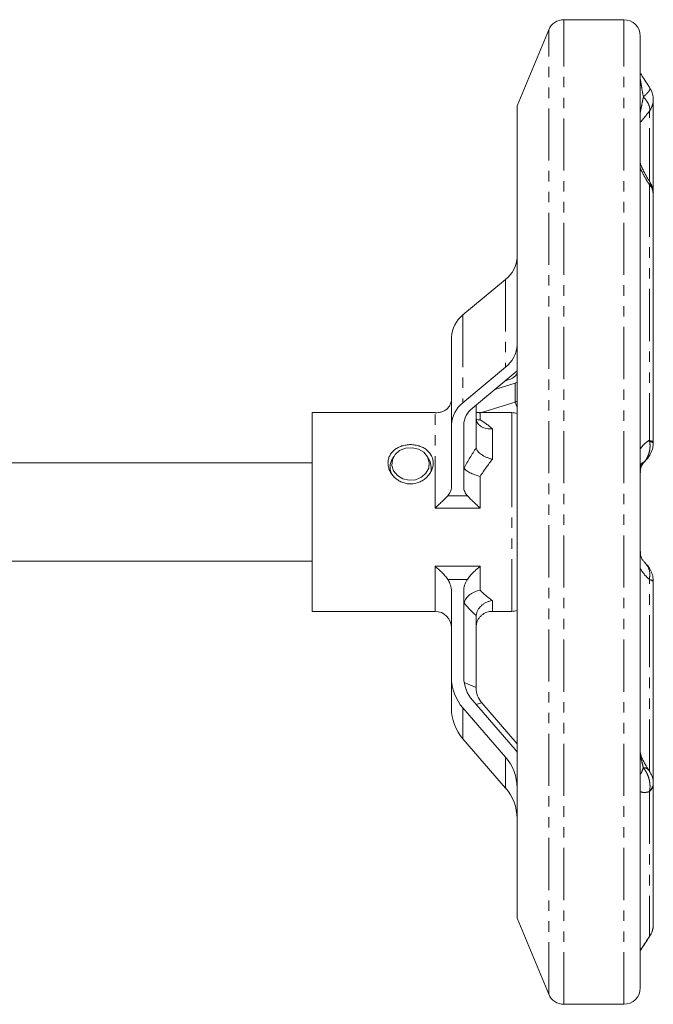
# Model space of a CAD drawing. Header units: millimetres. Extents: x 32 to 423, y -6 to 466.
# Tile 8 of 9: x 154 to 231, y 343 to 463. Entities that reach past the tile are written whole.
import ezdxf

# ---------------------------------------------------------------- set-up
doc = ezdxf.new("R2010")
doc.units = ezdxf.units.MM
doc.linetypes.add('PHANTOM', pattern=[12.7, 6.35, -1.27, 1.27, -1.27, 1.27, -1.27])

msp = doc.modelspace()

# ---------------------------------------------------------------- linework, layer by layer
at = {"color": 7, "linetype": 'Continuous', "lineweight": 15}
for p, q in [((227.86, 463.09), (220.55, 463.09)), ((218.7, 461.86), (214.86, 452.58)), ((229.86, 345.09), (229.86, 461.09)), ((229.9, 455.65), (229.86, 455.65)), ((214.86, 353.6), (214.86, 452.58)), ((231.44, 441.86), (231.44, 453.38)), ((229.9, 451.89), (229.86, 451.89)), ((231.42, 441.86), (231.43, 441.98)), ((231.44, 411.58), (231.44, 441.86)), ((214.86, 440.45), (214.84, 440.45)), ((214.84, 440.45), (214.84, 429.76)), ((213.44, 431.44), (208.25, 427.1)), ((214.84, 429.76), (214.86, 429.76)), ((214.84, 423.46), (214.84, 429.76)), ((206.84, 424.4), (206.84, 413.71)), ((213.44, 420.75), (208.25, 416.41)), ((214.59, 420.08), (209.39, 415.74)), ((214.84, 420.3), (214.59, 420.08)), ((214.84, 420.09), (214.84, 420.3)), ((214.59, 418.81), (212.14, 418.03)), ((213.44, 419.07), (213.34, 419.04)), ((214.86, 418.9), (214.59, 418.81)), ((214.59, 416.49), (210.52, 415.2)), ((214.86, 416.59), (214.59, 416.49)), ((204.85, 415.2), (189.86, 415.2)), ((189.86, 390.98), (189.86, 415.2)), ((209.84, 416.11), (209.84, 411.05)), ((214.2, 415.2), (209.84, 415.2)), ((206.84, 413.71), (206.84, 406.13)), ((208.34, 413.71), (208.34, 406.13)), ((231.43, 411.49), (231.44, 411.65)), ((199.84, 409.89), (199.66, 409.59)), ((204.06, 409.59), (203.87, 409.89)), ((189.86, 409.09), (152.36, 409.09)), ((199.36, 408.56), (199.36, 408.12)), ((204.36, 408.11), (204.36, 408.56)), ((152.36, 397.09), (189.86, 397.09)), ((231.44, 394.53), (231.44, 394.69)), ((231.44, 369.94), (231.44, 394.6)), ((206.84, 382.94), (206.84, 393.4)), ((208.34, 382.94), (208.34, 393.4)), ((189.86, 390.98), (204.84, 390.98)), ((209.84, 381.69), (209.84, 390.27)), ((211.55, 390.98), (214.2, 390.98)), ((206.84, 382.94), (206.84, 379.18)), ((213.44, 373.22), (208.25, 379.21)), ((214.59, 374.15), (209.39, 380.14)), ((214.86, 374.84), (210.54, 379.82)), ((213.44, 369.45), (208.25, 375.44)), ((214.86, 373.82), (214.59, 374.15)), ((231.44, 352.8), (231.44, 369.96)), ((214.84, 369.48), (214.84, 360.79)), ((214.86, 360.79), (214.84, 360.79)), ((214.84, 360.79), (214.84, 357.02)), ((214.84, 357.02), (214.86, 357.02)), ((214.86, 353.6), (218.7, 344.32)), ((220.55, 343.09), (227.86, 343.09))]:
    msp.add_line(p, q, dxfattribs=at)
at = {"color": 8, "linetype": 'PHANTOM', "lineweight": 0}
for p, q in [((220.55, 343.09), (220.55, 463.09)), ((227.86, 343.09), (227.86, 463.09)), ((218.7, 344.32), (218.7, 461.86)), ((230.97, 443.51), (230.97, 451.93)), ((230.97, 442.97), (230.97, 411.83)), ((213.44, 431.44), (213.44, 420.75)), ((208.25, 427.1), (208.25, 416.41)), ((214.59, 418.81), (214.59, 416.49)), ((214.59, 416.49), (214.86, 415.84)), ((214.2, 409.06), (214.2, 415.2)), ((204.84, 403.56), (204.84, 415.18)), ((210.34, 415.18), (210.34, 414.32)), ((211.84, 413.24), (211.84, 409.53)), ((214.2, 390.98), (214.2, 409.06)), ((210.34, 407.43), (210.34, 403.56)), ((206.39, 405.06), (208.79, 405.06)), ((210.34, 403.56), (204.84, 403.56)), ((204.84, 396.47), (210.34, 396.47)), ((204.84, 390.98), (204.84, 396.47)), ((210.34, 396.47), (210.34, 393.56)), ((208.79, 394.87), (206.39, 394.87)), ((230.97, 371.47), (230.97, 394.84)), ((211.84, 392.3), (211.84, 390.99)), ((209.84, 381.69), (208.39, 382.32)), ((208.25, 379.21), (208.25, 375.44)), ((210.54, 379.82), (209.83, 379.64)), ((213.44, 373.22), (213.44, 369.45)), ((230.97, 369.01), (230.97, 351.36))]:
    msp.add_line(p, q, dxfattribs=at)
at = {"color": 7, "linetype": 'Continuous', "lineweight": 15, "flags": 128}
for points in [[(214.84, 420.09), (214.82, 419.95), (214.75, 419.82), (214.64, 419.68), (214.48, 419.55), (214.28, 419.42), (214.04, 419.29), (213.76, 419.18), (213.44, 419.07)], [(200.91, 407.14), (201.68, 406.97), (202.47, 407.03), (203.18, 407.33), (203.74, 407.82), (204.07, 408.45), (204.13, 409.14), (203.92, 409.81), (203.46, 410.37), (202.81, 410.76), (202.04, 410.93), (201.25, 410.87), (200.53, 410.57), (199.98, 410.08), (199.65, 409.45), (199.58, 408.76), (199.79, 408.1), (200.26, 407.53), (200.91, 407.14)], [(204.36, 408.56), (204.24, 409.23), (204.06, 409.59)]]:
    msp.add_lwpolyline(points, dxfattribs=at)
at = {"color": 8, "linetype": 'PHANTOM', "lineweight": 0, "flags": 128}
for points in [[(230.97, 411.83), (231.17, 411.77), (231.32, 411.71), (231.41, 411.65), (231.44, 411.58)], [(230.97, 394.87), (231.17, 394.83), (231.32, 394.79), (231.41, 394.74), (231.44, 394.69), (231.44, 394.69)], [(231.44, 394.6), (231.41, 394.66), (231.32, 394.72), (231.17, 394.78), (230.97, 394.84)]]:
    msp.add_lwpolyline(points, dxfattribs=at)
at = {"color": 7, "linetype": 'Continuous', "lineweight": 15}
for centre, radius, start, end in [((220.55, 461.09), 2, 90, 157.5), ((227.86, 461.09), 2, 0, 90), ((228.97, 453.39), 2.47, 323.9614, 11.8272), ((229.82, 441.83), 1.62, 1.1135, 44.9743), ((211.27, 434.28), 3.57, 307.3103, 357.8351), ((210.41, 424.26), 3.57, 127.31, 177.8354), ((211.27, 423.59), 3.57, 307.31, 357.8354), ((210.41, 413.57), 3.57, 127.3104, 177.8352), ((211.02, 413.61), 2.68, 127.3101, 177.8358), ((214.2, 413.2), 2, 70.8418, 90), ((201.29, 408.56), 1.93, 147.8015, 208.6121), ((204.84, 388.98), 2, 0, 90), ((214.2, 392.98), 2, 270, 289.1582), ((212.54, 382.95), 5.7, 180.1218, 221.0913), ((212.62, 382.95), 4.27, 180.1214, 221.0915), ((212.69, 381.69), 2.85, 180.122, 221.0912), ((212.54, 379.19), 5.7, 180.1218, 221.0913), ((209.14, 369.47), 5.7, 0.1221, 41.091), ((209.14, 365.71), 5.7, 0.1221, 41.091), ((229, 352.8), 2.44, 323.7214, 359.9629), ((228.98, 352.79), 2.46, 324.9537, 349.8066), ((227.86, 345.09), 2, 270, 0), ((220.55, 345.09), 2, 202.5, 270)]:
    msp.add_arc(centre, radius, start, end, dxfattribs=at)
at = {"color": 8, "linetype": 'PHANTOM', "lineweight": 0}
for centre, radius, start, end in [((229, 453.38), 2.44, 323.7131, 0.5621), ((229.78, 441.89), 1.67, 3.1632, 42.9681), ((231, 411.1), 0.583, 41.4204, 90.8559), ((230.15, 370.01), 1.29, 309.3104, 357.6725), ((230.23, 370.07), 1.21, 309.1065, 359.5011)]:
    msp.add_arc(centre, radius, start, end, dxfattribs=at)
for centre, major_axis, ratio, start_param, end_param in [((213.59, 403.09), (-6.88, 11.84), 0.369052, 5.495446, 5.689321), ((211.86, 403.8), (6.64, 13.93), 0.338491, 1.202767, 1.395014), ((213.59, 403.09), (6.88, 11.84), 0.369052, 1.221425, 1.4153), ((213.59, 403.09), (-3.38, 11.93), 0.621411, 2.302748, 2.496624), ((211.86, 402.84), (-2.92, 14.02), 0.542522, 2.334089, 2.526336), ((213.59, 403.09), (3.38, 11.93), 0.621411, 3.316024, 3.352876)]:
    msp.add_ellipse(centre, major_axis=major_axis, ratio=ratio, start_param=start_param, end_param=end_param, dxfattribs=at)
at = {"color": 7, "linetype": 'Continuous', "lineweight": 15}
for points, knots in [([(231.02, 454.77), (230.94, 454.9), (230.67, 455.3), (230.3, 455.87), (229.99, 456.36), (229.89, 456.52), (229.88, 456.54)], [0, 0, 0, 0, 0.186181, 0.613823, 0.956018, 1, 1, 1, 1]), ([(231.37, 453.89), (231.33, 454.07), (231.26, 454.39), (231.08, 454.65), (231, 454.77)], [0, 0, 0, 0, 0.567184, 1, 1, 1, 1]), ([(231.01, 443.35), (230.89, 443.54), (230.63, 443.95), (230.29, 444.57), (230.04, 445.11), (229.92, 445.43), (229.87, 445.58), (229.86, 445.61), (229.86, 445.61)], [0, 0, 0, 0, 0.247019, 0.549133, 0.769595, 0.899925, 0.985435, 1, 1, 1, 1]), ([(231.41, 441.98), (231.42, 442.06), (231.43, 442.36), (231.29, 442.84), (231.09, 443.18), (231, 443.33)], [0, 0, 0, 0, 0.161793, 0.630589, 1, 1, 1, 1]), ([(206.39, 415.75), (206.54, 415.91), (206.65, 416.08), (206.76, 416.35), (206.79, 416.44), (206.83, 416.63), (206.84, 416.72), (206.84, 416.82)], [0, 0, 0, 0, 0.5, 0.5, 0.75, 0.75, 1, 1, 1, 1]), ([(206.39, 415.75), (206.29, 415.64), (206.17, 415.55), (205.93, 415.4), (205.8, 415.34), (205.53, 415.25), (205.4, 415.22), (205.12, 415.18), (204.98, 415.18), (204.84, 415.18)], [0, 0, 0, 0, 0.25, 0.25, 0.5, 0.5, 0.75, 0.75, 1, 1, 1, 1]), ([(209.84, 415.26), (210, 415.22), (210.17, 415.17), (210.34, 415.18), (210.34, 415.18)], [0, 0, 0, 0, 0.987073, 1, 1, 1, 1]), ([(209.85, 414.45), (209.87, 414.35), (209.89, 414.25), (209.96, 414.06), (210.01, 413.97), (210.12, 413.81), (210.19, 413.73), (210.34, 413.59), (210.42, 413.53), (210.61, 413.42), (210.7, 413.37), (210.91, 413.3), (211.02, 413.27), (211.25, 413.23), (211.36, 413.22), (211.6, 413.22), (211.72, 413.23), (211.84, 413.24)], [0, 0, 0, 0, 0.125, 0.125, 0.25, 0.25, 0.375, 0.375, 0.5, 0.5, 0.625, 0.625, 0.75, 0.75, 0.875, 0.875, 1, 1, 1, 1]), ([(209.88, 414.36), (210.03, 414.34), (210.18, 414.31), (210.34, 414.32), (210.34, 414.32)], [0, 0, 0, 0, 0.974067, 1, 1, 1, 1]), ([(199.11, 409.06), (199.11, 409.22), (199.13, 409.37), (199.2, 409.67), (199.25, 409.82), (199.39, 410.09), (199.47, 410.22), (199.67, 410.46), (199.79, 410.58), (200.04, 410.77), (200.18, 410.86), (200.48, 411.02), (200.64, 411.08), (200.97, 411.19), (201.14, 411.23), (201.5, 411.28), (201.68, 411.3), (202.04, 411.3), (202.22, 411.28), (202.57, 411.23), (202.74, 411.19), (203.08, 411.08), (203.24, 411.02), (203.54, 410.86), (203.68, 410.78), (203.93, 410.57), (204.04, 410.46), (204.24, 410.22), (204.33, 410.09), (204.47, 409.82), (204.52, 409.67), (204.59, 409.37), (204.61, 409.22), (204.61, 408.75), (204.54, 408.42), (204.33, 407.97), (204.24, 407.82), (204.04, 407.54), (203.93, 407.41), (203.68, 407.17), (203.54, 407.06), (203.24, 406.87), (203.08, 406.79), (202.58, 406.58), (202.22, 406.51), (201.68, 406.51), (201.5, 406.53), (201.15, 406.6), (200.97, 406.65), (200.64, 406.78), (200.48, 406.87), (200.18, 407.06), (200.04, 407.17), (199.66, 407.53), (199.46, 407.82), (199.25, 408.27), (199.2, 408.43), (199.13, 408.74), (199.11, 408.9), (199.11, 409.06)], [0, 0, 0, 0, 0.03125, 0.03125, 0.0625, 0.0625, 0.09375, 0.09375, 0.125, 0.125, 0.15625, 0.15625, 0.1875, 0.1875, 0.21875, 0.21875, 0.25, 0.25, 0.28125, 0.28125, 0.3125, 0.3125, 0.34375, 0.34375, 0.375, 0.375, 0.40625, 0.40625, 0.4375, 0.4375, 0.46875, 0.46875, 0.5, 0.5, 0.5625, 0.5625, 0.59375, 0.59375, 0.625, 0.625, 0.65625, 0.65625, 0.6875, 0.6875, 0.75, 0.75, 0.78125, 0.78125, 0.8125, 0.8125, 0.84375, 0.84375, 0.875, 0.875, 0.9375, 0.9375, 0.96875, 0.96875, 1, 1, 1, 1]), ([(209.85, 410.91), (209.87, 410.84), (209.89, 410.77), (209.96, 410.63), (210.01, 410.56), (210.12, 410.42), (210.19, 410.35), (210.34, 410.21), (210.42, 410.15), (210.61, 410.02), (210.7, 409.96), (210.91, 409.85), (211.02, 409.8), (211.25, 409.7), (211.36, 409.66), (211.6, 409.59), (211.72, 409.55), (211.84, 409.53)], [0, 0, 0, 0, 0.125, 0.125, 0.25, 0.25, 0.375, 0.375, 0.5, 0.5, 0.625, 0.625, 0.75, 0.75, 0.875, 0.875, 1, 1, 1, 1]), ([(230.43, 409.29), (230.51, 409.37), (230.79, 409.63), (231.13, 410.18), (231.4, 410.86), (231.41, 411.31), (231.42, 411.49)], [0, 0, 0, 0, 0.134121, 0.464012, 0.779754, 1, 1, 1, 1]), ([(229.86, 408.1), (229.86, 408.11), (229.86, 408.14), (229.86, 408.2), (229.88, 408.29), (229.9, 408.43), (229.97, 408.63), (230.12, 408.92), (230.29, 409.15), (230.41, 409.24), (230.44, 409.27)], [0, 0, 0, 0, 0.013462, 0.042109, 0.084924, 0.140934, 0.253174, 0.477723, 0.875047, 1, 1, 1, 1]), ([(208.38, 408.45), (208.43, 408.36), (208.51, 408.26), (208.75, 408.07), (208.91, 407.97), (209.18, 407.83), (209.27, 407.79), (209.47, 407.7), (209.57, 407.66), (209.79, 407.58), (209.9, 407.55), (210.12, 407.49), (210.23, 407.46), (210.34, 407.43)], [0, 0, 0, 0, 0.25, 0.25, 0.5, 0.5, 0.625, 0.625, 0.75, 0.75, 0.875, 0.875, 1, 1, 1, 1]), ([(229.88, 407.92), (229.87, 407.95), (229.86, 407.98), (229.86, 408.05), (229.86, 408.09), (229.86, 408.1)], [0, 0, 0, 0, 0.53167, 0.906309, 1, 1, 1, 1]), ([(206.84, 406.13), (206.84, 405.94), (206.8, 405.75), (206.69, 405.48), (206.64, 405.39), (206.53, 405.22), (206.47, 405.14), (206.39, 405.06)], [0, 0, 0, 0, 0.5, 0.5, 0.75, 0.75, 1, 1, 1, 1]), ([(208.79, 405.06), (208.64, 405.22), (208.53, 405.39), (208.42, 405.66), (208.39, 405.75), (208.35, 405.94), (208.34, 406.03), (208.34, 406.13)], [0, 0, 0, 0, 0.5, 0.5, 0.75, 0.75, 1, 1, 1, 1]), ([(206.39, 405.06), (206.29, 404.95), (206.17, 404.83), (205.93, 404.59), (205.8, 404.46), (205.53, 404.2), (205.4, 404.08), (205.12, 403.82), (204.98, 403.69), (204.84, 403.56)], [0, 0, 0, 0, 0.25, 0.25, 0.5, 0.5, 0.75, 0.75, 1, 1, 1, 1]), ([(208.79, 405.06), (208.9, 404.95), (209.01, 404.83), (209.25, 404.59), (209.38, 404.46), (209.65, 404.2), (209.79, 404.08), (210.06, 403.82), (210.2, 403.69), (210.34, 403.56)], [0, 0, 0, 0, 0.25, 0.25, 0.5, 0.5, 0.75, 0.75, 1, 1, 1, 1]), ([(229.86, 398.08), (229.86, 398.1), (229.86, 398.15), (229.87, 398.21), (229.87, 398.24), (229.88, 398.26)], [0, 0, 0, 0, 0.224629, 0.547334, 1, 1, 1, 1]), ([(230.44, 396.92), (230.36, 396.99), (230.21, 397.12), (230.03, 397.41), (229.92, 397.69), (229.88, 397.87), (229.86, 397.99), (229.86, 398.06), (229.86, 398.08), (229.86, 398.08)], [0, 0, 0, 0, 0.329697, 0.659493, 0.828614, 0.91937, 0.963663, 0.995247, 1, 1, 1, 1]), ([(206.39, 394.87), (206.29, 395.03), (206.17, 395.18), (205.93, 395.47), (205.8, 395.61), (205.53, 395.88), (205.4, 396), (205.12, 396.24), (204.98, 396.36), (204.84, 396.47)], [0, 0, 0, 0, 0.25, 0.25, 0.5, 0.5, 0.75, 0.75, 1, 1, 1, 1]), ([(208.79, 394.87), (208.9, 395.03), (209.01, 395.18), (209.25, 395.47), (209.38, 395.61), (209.65, 395.88), (209.79, 396), (210.06, 396.24), (210.2, 396.36), (210.34, 396.47)], [0, 0, 0, 0, 0.25, 0.25, 0.5, 0.5, 0.75, 0.75, 1, 1, 1, 1]), ([(231.41, 394.69), (231.41, 394.83), (231.42, 395.2), (231.22, 395.79), (230.9, 396.4), (230.58, 396.73), (230.43, 396.89)], [0, 0, 0, 0, 0.164499, 0.447148, 0.737121, 1, 1, 1, 1]), ([(206.39, 394.87), (206.54, 394.65), (206.65, 394.42), (206.76, 394.05), (206.79, 393.92), (206.83, 393.66), (206.84, 393.53), (206.84, 393.4)], [0, 0, 0, 0, 0.5, 0.5, 0.75, 0.75, 1, 1, 1, 1]), ([(208.34, 393.4), (208.34, 393.66), (208.38, 393.92), (208.49, 394.29), (208.54, 394.41), (208.65, 394.65), (208.71, 394.76), (208.79, 394.87)], [0, 0, 0, 0, 0.5, 0.5, 0.75, 0.75, 1, 1, 1, 1]), ([(208.38, 392), (208.43, 392.19), (208.51, 392.37), (208.75, 392.72), (208.91, 392.88), (209.18, 393.09), (209.27, 393.15), (209.47, 393.27), (209.57, 393.32), (209.79, 393.41), (209.9, 393.45), (210.12, 393.51), (210.23, 393.54), (210.34, 393.56)], [0, 0, 0, 0, 0.25, 0.25, 0.5, 0.5, 0.625, 0.625, 0.75, 0.75, 0.875, 0.875, 1, 1, 1, 1]), ([(209.85, 390.48), (209.87, 390.59), (209.89, 390.7), (209.96, 390.92), (210.01, 391.03), (210.12, 391.23), (210.19, 391.33), (210.34, 391.52), (210.42, 391.61), (210.61, 391.78), (210.7, 391.85), (210.91, 391.99), (211.02, 392.05), (211.25, 392.15), (211.36, 392.19), (211.6, 392.26), (211.72, 392.28), (211.84, 392.3)], [0, 0, 0, 0, 0.125, 0.125, 0.25, 0.25, 0.375, 0.375, 0.5, 0.5, 0.625, 0.625, 0.75, 0.75, 0.875, 0.875, 1, 1, 1, 1]), ([(209.85, 389.23), (209.87, 389.35), (209.89, 389.48), (209.96, 389.71), (210.01, 389.82), (210.12, 390.04), (210.19, 390.14), (210.34, 390.33), (210.42, 390.42), (210.61, 390.58), (210.7, 390.65), (210.91, 390.77), (211.02, 390.83), (211.25, 390.91), (211.36, 390.94), (211.6, 390.98), (211.72, 390.99), (211.84, 390.99)], [0, 0, 0, 0, 0.125, 0.125, 0.25, 0.25, 0.375, 0.375, 0.5, 0.5, 0.625, 0.625, 0.75, 0.75, 0.875, 0.875, 1, 1, 1, 1]), ([(230.91, 371.64), (230.87, 371.69), (230.67, 371.96), (230.38, 372.45), (230.1, 373.01), (229.95, 373.39), (229.89, 373.6), (229.86, 373.72), (229.86, 373.77), (229.86, 373.77), (229.86, 373.77)], [0, 0, 0, 0, 0.087156, 0.41026, 0.642539, 0.778058, 0.85992, 0.919215, 0.967689, 1, 1, 1, 1]), ([(231.41, 370.06), (231.41, 370.17), (231.43, 370.51), (231.25, 371.05), (231.02, 371.43), (230.91, 371.62)], [0, 0, 0, 0, 0.196435, 0.606036, 1, 1, 1, 1]), ([(231.43, 369.95), (231.44, 369.98), (231.44, 370.02), (231.44, 370.06), (231.44, 370.07)], [0, 0, 0, 0, 0.7466422, 1, 1, 1, 1]), ([(231, 351.42), (231.05, 351.48), (231.24, 351.73), (231.37, 352.05), (231.39, 352.3), (231.39, 352.31)], [0, 0, 0, 0, 0.245757, 0.947269, 1, 1, 1, 1]), ([(231.39, 352.36), (231.4, 352.38), (231.44, 352.52), (231.44, 352.66), (231.43, 352.78)], [0, 0, 0, 0, 0.175869, 1, 1, 1, 1]), ([(229.88, 349.64), (229.91, 349.69), (230.03, 349.9), (230.35, 350.39), (230.7, 350.94), (230.95, 351.3), (231.02, 351.41)], [0, 0, 0, 0, 0.113322, 0.442618, 0.84154, 1, 1, 1, 1])]:
    msp.add_open_spline(points, degree=3, knots=knots, dxfattribs=at)
at = {"color": 8, "linetype": 'PHANTOM', "lineweight": 0}
for points, knots in [([(230.23, 453.69), (230.16, 454.07), (230.09, 454.45), (229.99, 455.02), (229.96, 455.21), (229.92, 455.49), (229.9, 455.58), (229.88, 455.7), (229.87, 455.74), (229.86, 455.81), (229.86, 455.83), (229.86, 455.83)], [0, 0, 0, 0, 0.5, 0.5, 0.75, 0.75, 0.875, 0.875, 0.9375, 0.9375, 1, 1, 1, 1]), ([(230.99, 454.8), (231.04, 454.76), (231.05, 454.71), (231.02, 454.57), (230.98, 454.49), (230.85, 454.3), (230.75, 454.19), (230.58, 454.01), (230.52, 453.95), (230.38, 453.82), (230.3, 453.76), (230.23, 453.69)], [0, 0, 0, 0, 0.25, 0.25, 0.5, 0.5, 0.75, 0.75, 0.875, 0.875, 1, 1, 1, 1]), ([(229.86, 451.8), (229.86, 451.8), (229.86, 451.82), (229.87, 451.87), (229.88, 451.9), (229.9, 452), (229.91, 452.07), (229.96, 452.31), (229.99, 452.47), (230.09, 452.98), (230.16, 453.34), (230.23, 453.69)], [0, 0, 0, 0, 0.0625, 0.0625, 0.125, 0.125, 0.25, 0.25, 0.5, 0.5, 1, 1, 1, 1]), ([(230.97, 451.94), (231.01, 452.04), (231.03, 452.15), (231, 452.41), (230.96, 452.55), (230.83, 452.86), (230.74, 453.02), (230.57, 453.27), (230.51, 453.35), (230.38, 453.52), (230.3, 453.61), (230.23, 453.69)], [0, 0, 0, 0, 0.25, 0.25, 0.5, 0.5, 0.75, 0.75, 0.875, 0.875, 1, 1, 1, 1]), ([(230.97, 451.94), (230.76, 451.68), (230.57, 451.44), (230.2, 450.99), (230.02, 450.78), (229.86, 450.59)], [0, 0, 0, 0, 0.5, 0.5, 1, 1, 1, 1]), ([(230.97, 442.97), (230.76, 443.3), (230.56, 443.63), (230.19, 444.3), (230.02, 444.64), (229.86, 444.98)], [0, 0, 0, 0, 0.5, 0.5, 1, 1, 1, 1]), ([(230.99, 443.03), (231.04, 443.14), (231.09, 443.27), (231, 443.32), (230.98, 443.33)], [0, 0, 0, 0, 0.790444, 1, 1, 1, 1]), ([(229.86, 410.78), (230.02, 411.03), (230.19, 411.23), (230.57, 411.57), (230.76, 411.71), (230.97, 411.83)], [0, 0, 0, 0, 0.5, 0.5, 1, 1, 1, 1]), ([(230.99, 411.69), (231.04, 411.44), (231.05, 411.19), (231.02, 410.7), (230.98, 410.47), (230.85, 410.02), (230.75, 409.81), (230.58, 409.52), (230.52, 409.43), (230.38, 409.26), (230.3, 409.18), (230.23, 409.11)], [0, 0, 0, 0, 0.25, 0.25, 0.5, 0.5, 0.75, 0.75, 0.875, 0.875, 1, 1, 1, 1]), ([(230.23, 409.11), (230.23, 409.11), (230.25, 409.13), (230.33, 409.18), (230.38, 409.25), (230.42, 409.3)], [0, 0, 0, 0, 0.0300854, 0.3677163, 1, 1, 1, 1]), ([(230.23, 409.11), (230.16, 409.1), (230.09, 409.08), (229.99, 409), (229.96, 408.97), (229.92, 408.89), (229.9, 408.86), (229.88, 408.78), (229.87, 408.76), (229.86, 408.69), (229.86, 408.64), (229.86, 408.59)], [0, 0, 0, 0, 0.5, 0.5, 0.75, 0.75, 0.875, 0.875, 0.9375, 0.9375, 1, 1, 1, 1]), ([(229.86, 408.09), (229.86, 408.14), (229.86, 408.19), (229.87, 408.27), (229.88, 408.31), (229.9, 408.4), (229.91, 408.46), (229.96, 408.6), (229.99, 408.68), (230.09, 408.9), (230.16, 409.01), (230.23, 409.11)], [0, 0, 0, 0, 0.0625, 0.0625, 0.125, 0.125, 0.25, 0.25, 0.5, 0.5, 1, 1, 1, 1]), ([(230.97, 394.87), (230.76, 395.04), (230.57, 395.23), (230.2, 395.67), (230.02, 395.92), (229.86, 396.2)], [0, 0, 0, 0, 0.5, 0.5, 1, 1, 1, 1]), ([(230.41, 396.89), (230.53, 396.77), (230.85, 396.44), (231.06, 395.71), (230.99, 395.11), (230.97, 394.87)], [0, 0, 0, 0, 0.2592377, 0.6920114, 1, 1, 1, 1]), ([(230.23, 371.92), (230.16, 372.19), (230.09, 372.47), (229.99, 372.91), (229.96, 373.07), (229.91, 373.31), (229.9, 373.4), (229.88, 373.53), (229.87, 373.58), (229.86, 373.67), (229.86, 373.72), (229.86, 373.76)], [0, 0, 0, 0, 0.5, 0.5, 0.75, 0.75, 0.875, 0.875, 0.9375, 0.9375, 1, 1, 1, 1]), ([(229.86, 371.26), (229.86, 371.22), (229.86, 371.19), (229.87, 371.17), (229.88, 371.16), (229.9, 371.17), (229.92, 371.19), (229.96, 371.26), (230, 371.33), (230.09, 371.55), (230.16, 371.73), (230.23, 371.92)], [0, 0, 0, 0, 0.0625, 0.0625, 0.125, 0.125, 0.25, 0.25, 0.5, 0.5, 1, 1, 1, 1]), ([(230.99, 369.14), (231.04, 369.37), (231.05, 369.61), (231.02, 370.1), (230.98, 370.35), (230.85, 370.82), (230.76, 371.06), (230.58, 371.4), (230.52, 371.51), (230.38, 371.72), (230.3, 371.82), (230.23, 371.92)], [0, 0, 0, 0, 0.25, 0.25, 0.5, 0.5, 0.75, 0.75, 0.875, 0.875, 1, 1, 1, 1]), ([(230.86, 371.59), (230.83, 371.66), (230.74, 371.85), (230.46, 371.91), (230.25, 371.92), (230.23, 371.92), (230.23, 371.92)], [0, 0, 0, 0, 0.341618, 0.913302, 0.992922, 1, 1, 1, 1]), ([(230.97, 369.01), (230.76, 368.95), (230.56, 368.91), (230.19, 368.91), (230.02, 368.94), (229.86, 369.02)], [0, 0, 0, 0, 0.5, 0.5, 1, 1, 1, 1]), ([(229.86, 349.64), (230.02, 349.9), (230.19, 350.17), (230.57, 350.75), (230.76, 351.05), (230.97, 351.36)], [0, 0, 0, 0, 0.5, 0.5, 1, 1, 1, 1])]:
    msp.add_open_spline(points, degree=3, knots=knots, dxfattribs=at)
for points in [[(230.97, 451.93), (230.97, 451.94), (230.97, 451.94), (230.97, 451.94)], [(230.97, 442.97), (230.98, 442.99), (230.99, 443.01), (230.99, 443.03)], [(230.99, 411.69), (230.99, 411.73), (230.98, 411.78), (230.97, 411.83)], [(230.97, 394.84), (230.97, 394.85), (230.97, 394.86), (230.97, 394.87)], [(230.97, 369.01), (230.98, 369.05), (230.99, 369.09), (230.99, 369.14)], [(230.99, 351.38), (230.99, 351.37), (230.98, 351.36), (230.97, 351.36)]]:
    msp.add_open_spline(points, degree=3, dxfattribs=at)
at = {"color": 7, "linetype": 'Continuous', "lineweight": 15}
for points in [[(209.85, 410.91), (209.85, 410.95), (209.84, 411), (209.84, 411.05)], [(209.84, 390.27), (209.84, 390.34), (209.85, 390.41), (209.85, 390.48)]]:
    msp.add_open_spline(points, degree=3, dxfattribs=at)

doc.saveas('drawing.dxf')
